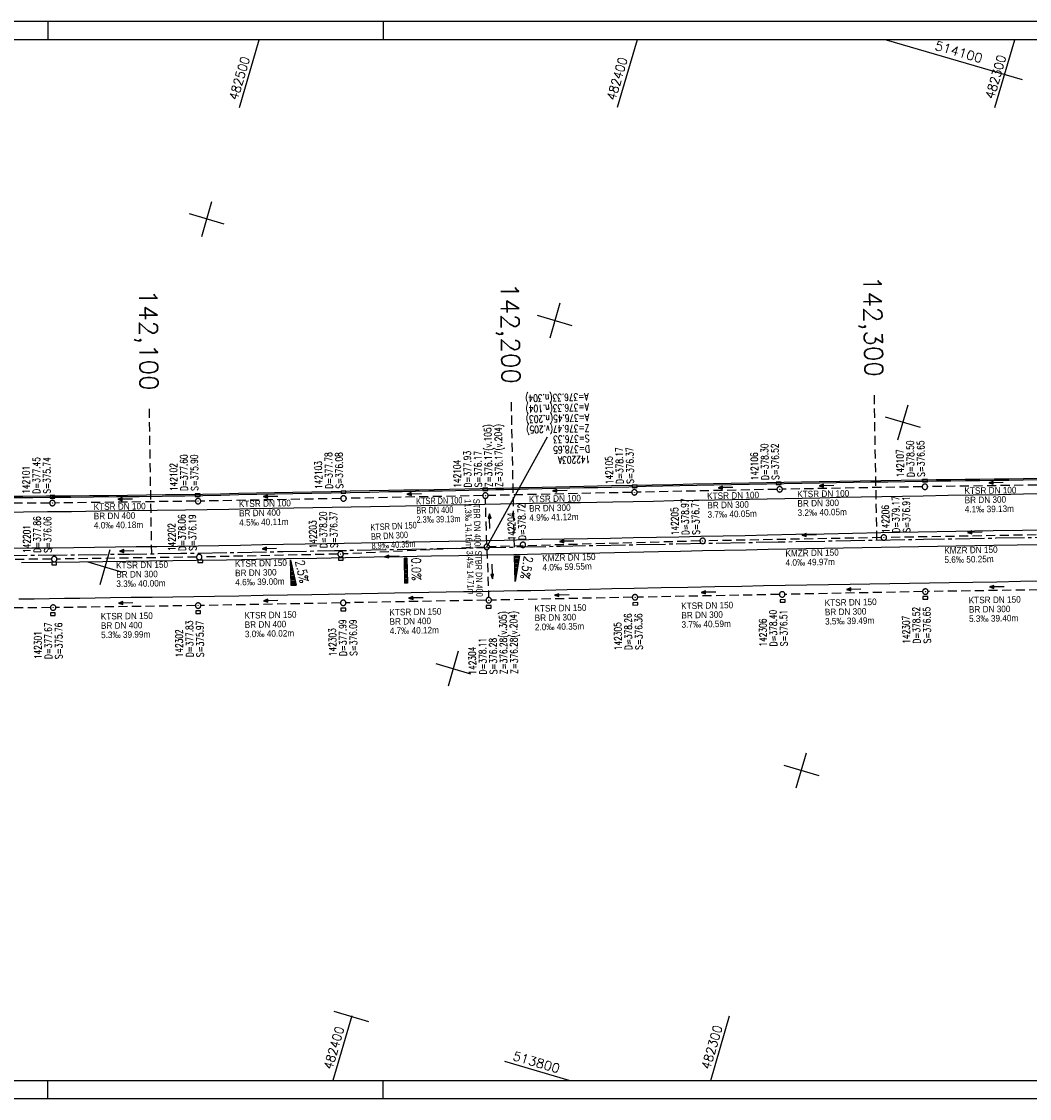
# Model space of a CAD drawing. Extents: x 4513670 to 4514805, y 5482764 to 5483061.
# Tile 2 of 5: x 4513965 to 4514243, y 5482764 to 5483061. Entities that reach past the tile are written whole.
import ezdxf
from ezdxf.enums import TextEntityAlignment as Align

# ---------------------------------------------------------------- set-up
doc = ezdxf.new("R2010")
doc.units = 0
doc.header["$LTSCALE"] = 10
doc.header["$MEASUREMENT"] = 0
for name, pattern in [('ACHSE', [5.5, 4, -0.5, 0.5, -0.5]), ('LT00', [0]), ('LT17', [0.15, 0.1, -0.05]), ('STRICHLINIE2', [0.375, 0.25, -0.125])]:
    doc.linetypes.add(name, pattern=pattern)
doc.layers.get('0').update_dxf_attribs({"linetype": 'LT00'})
for name, color, linetype in [('-BESCH', 7, 'STRICHLINIE2'), ('-BKAN012', 140, 'LT00'), ('-BKAN013', 140, 'LT00'), ('-BSCH012', 5, 'LT00'), ('-BSCH013', 5, 'LT00'), ('-Halt-Pfeil', 4, 'LT00'), ('A-TEXT-KILOMETER', 30, 'LT17'), ('AX-020', 250, 'ACHSE'), ('QUER_WEST', 11, 'LT00'), ('RAHMEN', 250, 'Continuous'), ('V_AFBR_BAB', 250, 'LT00'), ('V_KA_PRUF', 182, 'LT00'), ('V_RASTER', 250, 'LT00'), ('V_RINNE', 183, 'LT00'), ('V_SINKK', 182, 'LT00')]:
    doc.layers.add(name, color=color, linetype=linetype)
doc.styles.add('Haltungsbeschriftung', font='arial.ttf', dxfattribs={"width": 0.75})
doc.styles.add('Kilometrierung', font='romans.shx')
doc.styles.add('ROMANS', font='romans.shx')
doc.styles.add('schachtbeschriftung', font='romans.shx', dxfattribs={"width": 0.75, "height": 0.2})
doc.styles.get("Standard").update_dxf_attribs({"font": 'romans.shx', "width": 0.8})

# ---------------------------------------------------------------- blocks, each defined once
blk = doc.blocks.new('SYMB0003')
at = {"color": 0, "linetype": 'ByBlock'}
for p, q in [((-0.015712, 0), (0.010166, 0.012015)), ((0, -0.021257), (-0.015712, 0)), ((0.010166, 0.012015), (0, -0.021257))]:
    blk.add_line(p, q, dxfattribs=at)
for points in [[(-0.031395, 0.499013), (-0.093691, 0.491144), (-0.154509, 0.475528), (-0.21289, 0.452414), (-0.267913, 0.422164), (-0.318712, 0.385257), (-0.364484, 0.342274), (-0.404509, 0.293893), (-0.438154, 0.240877), (-0.464888, 0.184062), (-0.484292, 0.124345), (-0.496058, 0.062667), (-0.5, 0)], [(-0.5, 0), (-0.496058, -0.062667), (-0.484292, -0.124345), (-0.464888, -0.184062), (-0.438154, -0.240877), (-0.404509, -0.293893), (-0.364485, -0.342274), (-0.318712, -0.385257), (-0.267914, -0.422164), (-0.21289, -0.452414), (-0.154509, -0.475529), (-0.093691, -0.491144), (-0.031395, -0.499014), (0.031395, -0.499014)], [(0.5, 0), (0.496057, 0.062667), (0.484292, 0.124345), (0.464888, 0.184062), (0.438153, 0.240877), (0.404509, 0.293893), (0.364484, 0.342274), (0.318712, 0.385257), (0.267913, 0.422164), (0.21289, 0.452414), (0.154509, 0.475528), (0.093691, 0.491144), (0.031395, 0.499013), (-0.031395, 0.499013)], [(0.031395, -0.499014), (0.093691, -0.491144), (0.154509, -0.475529), (0.21289, -0.452414), (0.267914, -0.422164), (0.318712, -0.385257), (0.364485, -0.342274), (0.404509, -0.293893), (0.438154, -0.240877), (0.464889, -0.184062), (0.484292, -0.124345), (0.496058, -0.062667), (0.5, 0)]]:
    blk.add_lwpolyline(points, dxfattribs=at)
blk = doc.blocks.new('SYMB0652')
at = {"color": 0, "linetype": 'ByBlock'}
blk.add_lwpolyline([(-0.15, -0.075), (0.15, -0.075), (0.15, 0.075), (-0.15, 0.075), (-0.15, -0.075)], dxfattribs=at)
blk = doc.blocks.new('SYMB0070')
at = {"color": 0, "linetype": 'ByBlock'}
for p, q in [((-0.5, 0), (0.2, 0)), ((0.5, 0), (0.2, 0.1)), ((0.2, 0.1), (0.2, 0)), ((0.468, 0), (0.21, 0.086)), ((0.21, 0.086), (0.21, -0.086)), ((0.21, -0.086), (0.468, 0)), ((0.22, -0.072), (0.437, 0)), ((0.23, -0.058), (0.405, 0)), ((0.24, -0.045), (0.374, 0)), ((0.342, 0), (0.25, 0.031)), ((0.25, 0.031), (0.25, -0.031)), ((0.25, -0.031), (0.342, 0)), ((0.26, -0.017), (0.31, 0)), ((0.27, -0.003), (0.279, 0))]:
    blk.add_line(p, q, dxfattribs=at)
for points in [[(0.2, 0), (0.2, -0.1), (0.5, 0)], [(0.437, 0), (0.22, 0.072), (0.22, -0.072)], [(0.405, 0), (0.23, 0.058), (0.23, -0.058)], [(0.374, 0), (0.24, 0.045), (0.24, -0.045)], [(0.31, 0), (0.26, 0.017), (0.26, -0.017)], [(0.279, 0), (0.27, 0.003), (0.27, -0.003)]]:
    blk.add_lwpolyline(points, dxfattribs=at)

msp = doc.modelspace()

# ---------------------------------------------------------------- linework, layer by layer
at = {"layer": '-BESCH'}
for p, q in [((4514173.61, 5482932.41), (4514135.06, 5482931.61)), ((4514213.65, 5482933.11), (4514175.11, 5482932.44)), ((4514252.78, 5482933.7), (4514215.15, 5482933.14)), ((4514013.23, 5482929.14), (4513974.56, 5482928.64)), ((4514053.33, 5482929.88), (4514014.73, 5482929.16)), ((4514092.46, 5482930.68), (4514054.83, 5482929.91)), ((4514093.57, 5482917.29), (4514093.23, 5482929.94)), ((4514133.56, 5482931.57), (4514093.96, 5482930.71)), ((4513973.06, 5482928.63), (4513934.43, 5482928.41)), ((4514152.37, 5482918.17), (4514094.34, 5482916.56)), ((4514202.33, 5482919.09), (4514153.87, 5482918.2)), ((4514252.56, 5482919.97), (4514203.82, 5482919.12)), ((4514052.54, 5482914.54), (4514015.05, 5482913.75)), ((4514092.84, 5482916.5), (4514054.04, 5482914.59)), ((4514093.62, 5482915.79), (4514094.1, 5482902.58)), ((4513973.56, 5482913.16), (4513934.46, 5482912.84)), ((4514013.55, 5482913.72), (4513975.06, 5482913.18)), ((4514133.72, 5482902.63), (4514094.88, 5482901.85)), ((4514174.3, 5482903.41), (4514135.22, 5482902.66)), ((4514213.78, 5482904.2), (4514175.8, 5482903.44)), ((4514253.18, 5482904.79), (4514215.28, 5482904.23)), ((4513973.27, 5482899.79), (4513934.7, 5482899.51)), ((4514013.25, 5482900.33), (4513974.77, 5482899.8)), ((4514053.26, 5482901.09), (4514014.75, 5482900.35)), ((4514093.38, 5482901.82), (4514054.76, 5482901.12))]:
    msp.add_line(p, q, dxfattribs=at)
at = {"layer": '-BSCH013'}
msp.add_line((4514093.59, 5482916.54), (4514110.3, 5482946.86), dxfattribs=at)
at = {"layer": 'A-TEXT-KILOMETER', "ltscale": 2.5}
for p, q in [((4514101.19, 5482916.49), (4514100.39, 5482956.49)), ((4514201.17, 5482918.42), (4514200.46, 5482958.42)), ((4514001.21, 5482914.65), (4514000.55, 5482954.64))]:
    msp.add_line(p, q, dxfattribs=at)
at = {"layer": 'AX-020', "ltscale": 0.2, "flags": 128}
msp.add_lwpolyline([(4513695.06, 5482921.32), (4513700.05, 5482920.94), (4513714.14, 5482919.96), (4513728.23, 5482919.05), (4513742.33, 5482918.22), (4513756.43, 5482917.47), (4513769.16, 5482916.87), (4513783.27, 5482916.27), (4513797.38, 5482915.75), (4513811.5, 5482915.3), (4513825.62, 5482914.93), (4513839.74, 5482914.62), (4513853.86, 5482914.37), (4513867.98, 5482914.18), (4513882.11, 5482914.04), (4513896.23, 5482913.96), (4513910.35, 5482913.93), (4513924.48, 5482913.94), (4513938.6, 5482913.99), (4513952.72, 5482914.09), (4513966.85, 5482914.21), (4513980.97, 5482914.37), (4513995.09, 5482914.56), (4514009.21, 5482914.77), (4514023.34, 5482915), (4514037.46, 5482915.25), (4514051.58, 5482915.51), (4514065.7, 5482915.78), (4514079.82, 5482916.06), (4514093.94, 5482916.35), (4514113.95, 5482916.75), (4514133.96, 5482917.15), (4514153.97, 5482917.54), (4514173.98, 5482917.92), (4514193.99, 5482918.29), (4514214, 5482918.65), (4514234.01, 5482918.99), (4514254.02, 5482919.3), (4514274.03, 5482919.59), (4514294.04, 5482919.85), (4514314.05, 5482920.08), (4514334.06, 5482920.28), (4514354.08, 5482920.43), (4514374.09, 5482920.55), (4514394.1, 5482920.62), (4514414.11, 5482920.65), (4514434.13, 5482920.63), (4514454.14, 5482920.55), (4514474.15, 5482920.42), (4514494.16, 5482920.22), (4514514.18, 5482919.97), (4514534.19, 5482919.65), (4514554.2, 5482919.26), (4514574.2, 5482918.8), (4514594.21, 5482918.26), (4514605.45, 5482917.92), (4514620.06, 5482917.44)], dxfattribs=at)
at = {"layer": 'QUER_WEST'}
for p, q in [((4514039.48, 5482912.9), (4514039.47, 5482912.9)), ((4514039.48, 5482912.6), (4514039.55, 5482912.6)), ((4514039.61, 5482912.3), (4514039.48, 5482912.3)), ((4514039.49, 5482912), (4514039.68, 5482912)), ((4514039.74, 5482911.7), (4514039.49, 5482911.7)), ((4514039.5, 5482911.4), (4514039.81, 5482911.4)), ((4514071.59, 5482913.47), (4514070.89, 5482913.46)), ((4514070.9, 5482913.16), (4514071.6, 5482913.17)), ((4514071.6, 5482912.87), (4514070.9, 5482912.86)), ((4514070.91, 5482912.56), (4514071.61, 5482912.57)), ((4514071.62, 5482912.27), (4514070.92, 5482912.26)), ((4514070.92, 5482911.96), (4514071.62, 5482911.97)), ((4514071.63, 5482911.67), (4514070.93, 5482911.66)), ((4514070.93, 5482911.36), (4514071.63, 5482911.37)), ((4514102.63, 5482914.01), (4514101.24, 5482913.98)), ((4514101.24, 5482913.68), (4514102.57, 5482913.71)), ((4514102.52, 5482913.41), (4514101.25, 5482913.38)), ((4514101.26, 5482913.08), (4514102.47, 5482913.11)), ((4514102.41, 5482912.81), (4514101.26, 5482912.78)), ((4514101.27, 5482912.48), (4514102.36, 5482912.51)), ((4514102.3, 5482912.2), (4514101.27, 5482912.18)), ((4514101.28, 5482911.88), (4514102.25, 5482911.9)), ((4514102.2, 5482911.6), (4514101.29, 5482911.58)), ((4514101.29, 5482911.28), (4514102.14, 5482911.3)), ((4514039.88, 5482911.1), (4514039.51, 5482911.1)), ((4514039.51, 5482910.8), (4514039.94, 5482910.8)), ((4514040.01, 5482910.51), (4514039.52, 5482910.5)), ((4514039.52, 5482910.2), (4514040.07, 5482910.21)), ((4514040.14, 5482909.91), (4514039.53, 5482909.9)), ((4514039.53, 5482909.6), (4514040.2, 5482909.61)), ((4514040.27, 5482909.31), (4514039.54, 5482909.3)), ((4514039.55, 5482909), (4514040.34, 5482909.01)), ((4514040.4, 5482908.71), (4514039.55, 5482908.7)), ((4514039.56, 5482908.4), (4514040.47, 5482908.41)), ((4514071.64, 5482911.07), (4514070.94, 5482911.06)), ((4514070.94, 5482910.76), (4514071.64, 5482910.77)), ((4514071.65, 5482910.47), (4514070.95, 5482910.46)), ((4514070.96, 5482910.16), (4514071.66, 5482910.17)), ((4514071.66, 5482909.87), (4514070.96, 5482909.86)), ((4514070.97, 5482909.56), (4514071.67, 5482909.57)), ((4514071.67, 5482909.27), (4514070.97, 5482909.26)), ((4514070.98, 5482908.96), (4514071.68, 5482908.97)), ((4514071.69, 5482908.68), (4514070.99, 5482908.66)), ((4514070.99, 5482908.36), (4514071.69, 5482908.38)), ((4514102.09, 5482911), (4514101.3, 5482910.98)), ((4514101.31, 5482910.68), (4514102.03, 5482910.7)), ((4514101.98, 5482910.4), (4514101.31, 5482910.38)), ((4514101.32, 5482910.08), (4514101.93, 5482910.1)), ((4514101.87, 5482909.79), (4514101.32, 5482909.78)), ((4514101.33, 5482909.48), (4514101.82, 5482909.49)), ((4514101.77, 5482909.19), (4514101.34, 5482909.18)), ((4514101.34, 5482908.88), (4514101.71, 5482908.89)), ((4514101.66, 5482908.59), (4514101.35, 5482908.58)), ((4514101.35, 5482908.28), (4514101.6, 5482908.29)), ((4514040.53, 5482908.12), (4514039.56, 5482908.1)), ((4514039.57, 5482907.8), (4514040.6, 5482907.82)), ((4514040.67, 5482907.52), (4514039.58, 5482907.5)), ((4514039.58, 5482907.2), (4514040.73, 5482907.22)), ((4514040.8, 5482906.92), (4514039.59, 5482906.9)), ((4514039.59, 5482906.6), (4514040.86, 5482906.62)), ((4514040.93, 5482906.32), (4514039.6, 5482906.3)), ((4514039.6, 5482906), (4514040.99, 5482906.02)), ((4514071.7, 5482908.08), (4514071, 5482908.06)), ((4514071, 5482907.76), (4514071.7, 5482907.78)), ((4514071.71, 5482907.48), (4514071.01, 5482907.46)), ((4514071.01, 5482907.16), (4514071.71, 5482907.18)), ((4514071.72, 5482906.88), (4514071.02, 5482906.86)), ((4514071.03, 5482906.56), (4514071.73, 5482906.58)), ((4514101.55, 5482907.99), (4514101.36, 5482907.98)), ((4514101.37, 5482907.68), (4514101.5, 5482907.69)), ((4514101.44, 5482907.39), (4514101.37, 5482907.38)), ((4514101.38, 5482907.08), (4514101.39, 5482907.08))]:
    msp.add_line(p, q, dxfattribs=at)
for points in [[(4514041.01, 5482905.97), (4514039.61, 5482905.95), (4514039.47, 5482912.95), (4514041.01, 5482905.97)], [(4514071.73, 5482906.53), (4514071.03, 5482906.51), (4514070.89, 5482913.51), (4514071.59, 5482913.52), (4514071.73, 5482906.53)], [(4514102.64, 5482914.06), (4514101.38, 5482907.03), (4514101.24, 5482914.03), (4514102.64, 5482914.06)]]:
    msp.add_lwpolyline(points, dxfattribs=at)
at = {"layer": 'RAHMEN'}
for p, q in [((4513972.56, 5483061.42), (4513972.56, 5483056.42)), ((4514065.06, 5483061.42), (4514065.06, 5483056.42)), ((4513972.56, 5482764.42), (4513972.56, 5482769.42)), ((4514065.06, 5482764.42), (4514065.06, 5482769.42))]:
    msp.add_line(p, q, dxfattribs=at)
for points in [[(4513670.06, 5482764.42), (4514805.06, 5482764.42), (4514805.06, 5483061.42), (4513670.06, 5483061.42), (4513670.06, 5482764.42)], [(4513695.06, 5482769.42), (4514620.06, 5482769.42), (4514620.06, 5483056.42), (4513695.06, 5483056.42), (4513695.06, 5482769.42)]]:
    msp.add_lwpolyline(points, dxfattribs=at)
at = {"layer": 'V_AFBR_BAB'}
for points in [[(4514248.63, 5482931.16), (4514241.56, 5482931.05), (4514234.66, 5482930.93), (4514227.75, 5482930.82), (4514220.84, 5482930.69), (4514213.94, 5482930.57), (4514208.23, 5482930.46), (4514202.53, 5482930.35), (4514196.83, 5482930.23), (4514191.12, 5482930.12), (4514185.42, 5482930), (4514170.89, 5482929.71), (4514156.37, 5482929.42), (4514150.76, 5482929.31), (4514145.15, 5482929.2), (4514139.54, 5482929.09), (4514133.93, 5482928.99), (4514128.33, 5482928.89), (4514123.91, 5482928.81), (4514119.48, 5482928.73), (4514115.06, 5482928.66), (4514110.64, 5482928.59), (4514106.22, 5482928.51), (4514101.8, 5482928.43), (4514097.38, 5482928.35), (4514093.01, 5482928.26), (4514088.64, 5482928.17), (4514084.27, 5482928.07), (4514079.9, 5482927.98), (4514075.54, 5482927.88), (4514071.17, 5482927.79), (4514066.8, 5482927.7), (4514061.51, 5482927.59), (4514056.22, 5482927.49), (4514050.93, 5482927.4), (4514045.64, 5482927.3), (4514040.35, 5482927.21), (4514034.39, 5482927.1), (4514028.43, 5482926.99), (4514022.47, 5482926.89), (4514016.51, 5482926.78), (4514010.55, 5482926.69), (4514002.69, 5482926.56), (4513994.84, 5482926.45), (4513986.98, 5482926.35), (4513979.12, 5482926.25), (4513972.49, 5482926.17), (4513965.86, 5482926.1), (4513959.23, 5482926.03)], [(4514249.38, 5482921.22), (4514241.3, 5482921.09), (4514233.23, 5482920.96), (4514222.9, 5482920.78), (4514212.57, 5482920.6), (4514202.25, 5482920.4), (4514194.43, 5482920.25), (4514186.61, 5482920.09), (4514178.8, 5482919.93), (4514170.98, 5482919.77), (4514164.87, 5482919.63), (4514158.76, 5482919.5), (4514152.65, 5482919.37), (4514146.54, 5482919.24), (4514140.43, 5482919.12), (4514134.06, 5482919), (4514127.7, 5482918.88), (4514121.33, 5482918.76), (4514114.97, 5482918.64), (4514108.6, 5482918.53), (4514098.41, 5482918.34), (4514088.22, 5482918.15), (4514078.03, 5482917.96), (4514049.46, 5482917.42), (4514043.52, 5482917.3), (4514037.57, 5482917.18), (4514031.62, 5482917.07), (4514025.67, 5482916.96), (4514019.72, 5482916.86), (4514014.02, 5482916.76), (4514008.32, 5482916.67), (4514002.61, 5482916.59), (4513996.91, 5482916.51), (4513991.21, 5482916.43), (4513985.44, 5482916.35), (4513979.68, 5482916.28), (4513973.91, 5482916.21), (4513968.14, 5482916.15), (4513962.38, 5482916.09)], [(4514246.23, 5482917.1), (4514239.81, 5482917), (4514233.39, 5482916.9), (4514228.21, 5482916.81), (4514223.03, 5482916.71), (4514217.85, 5482916.62), (4514212.67, 5482916.52), (4514207.48, 5482916.43), (4514202.3, 5482916.33), (4514197.12, 5482916.24), (4514191.93, 5482916.15), (4514186.75, 5482916.06), (4514181.56, 5482915.97), (4514176.38, 5482915.88), (4514171.19, 5482915.78), (4514165.15, 5482915.67), (4514159.1, 5482915.55), (4514153.05, 5482915.42), (4514147, 5482915.3), (4514140.96, 5482915.18), (4514132.87, 5482915.01), (4514124.78, 5482914.85), (4514116.69, 5482914.69), (4514108.6, 5482914.53), (4514101.04, 5482914.39), (4514093.48, 5482914.25), (4514085.92, 5482914.1), (4514078.35, 5482913.96), (4514070.44, 5482913.81), (4514062.52, 5482913.66), (4514054.61, 5482913.52), (4514046.69, 5482913.37), (4514038.39, 5482913.22), (4514030.1, 5482913.07), (4514021.8, 5482912.92), (4514013.5, 5482912.78), (4514007.05, 5482912.68), (4514000.6, 5482912.58), (4513994.15, 5482912.48), (4513987.7, 5482912.39), (4513981.26, 5482912.31), (4513973.26, 5482912.21), (4513965.26, 5482912.13)], [(4513964.56, 5482902.18), (4513968.77, 5482902.23), (4513972.97, 5482902.29), (4513977.18, 5482902.35), (4513981.39, 5482902.41), (4513985.59, 5482902.48), (4513989.8, 5482902.54), (4513995.55, 5482902.63), (4514001.3, 5482902.71), (4514007.05, 5482902.8), (4514012.79, 5482902.88), (4514018.54, 5482902.96), (4514025.25, 5482903.07), (4514031.96, 5482903.18), (4514038.67, 5482903.29), (4514045.38, 5482903.41), (4514049.94, 5482903.5), (4514054.5, 5482903.59), (4514059.07, 5482903.68), (4514063.63, 5482903.77), (4514068.19, 5482903.86), (4514072.75, 5482903.95), (4514077.57, 5482904.04), (4514082.39, 5482904.12), (4514087.21, 5482904.21), (4514090.89, 5482904.27), (4514094.57, 5482904.34), (4514098.25, 5482904.41), (4514101.93, 5482904.48), (4514105.77, 5482904.55), (4514109.62, 5482904.64), (4514115.77, 5482904.76), (4514121.93, 5482904.89), (4514128.09, 5482905.02), (4514134.25, 5482905.15), (4514141.66, 5482905.3), (4514149.07, 5482905.44), (4514156.48, 5482905.59), (4514163.89, 5482905.73), (4514169.86, 5482905.85), (4514175.84, 5482905.97), (4514181.82, 5482906.08), (4514187.8, 5482906.19), (4514193.78, 5482906.3), (4514199.24, 5482906.39), (4514204.7, 5482906.47), (4514210.17, 5482906.56), (4514215.63, 5482906.64), (4514221.1, 5482906.72), (4514227.65, 5482906.83), (4514234.2, 5482906.93), (4514240.75, 5482907.04), (4514247.3, 5482907.15)]]:
    msp.add_lwpolyline(points, dxfattribs=at)
at = {"layer": 'V_RASTER'}
for p, q in [((4514025.36, 5483037.68), (4514030.84, 5483056.42)), ((4514135.02, 5483056.42), (4514129.54, 5483037.68)), ((4514203.76, 5483056.42), (4514241.21, 5483045.48)), ((4514233.72, 5483037.68), (4514239.2, 5483056.42)), ((4514014.99, 5483002.18), (4514017.79, 5483011.78)), ((4514021.19, 5483005.58), (4514011.59, 5483008.38)), ((4514113.78, 5482983.74), (4514110.98, 5482974.14)), ((4514117.18, 5482977.54), (4514107.58, 5482980.34)), ((4514206.97, 5482946.1), (4514209.77, 5482955.69)), ((4514213.17, 5482949.49), (4514203.57, 5482952.3)), ((4513986.95, 5482906.19), (4513989.75, 5482915.79)), ((4513983.55, 5482912.39), (4513993.15, 5482909.59)), ((4514085.74, 5482887.75), (4514082.94, 5482878.15)), ((4514079.54, 5482884.35), (4514089.14, 5482881.55)), ((4514178.92, 5482850.11), (4514181.73, 5482859.71)), ((4514175.53, 5482856.31), (4514185.13, 5482853.51)), ((4514056.36, 5482787.18), (4514051.17, 5482769.42)), ((4514061.1, 5482785.56), (4514051.5, 5482788.36)), ((4514155.35, 5482769.42), (4514160.54, 5482787.18)), ((4514116.34, 5482769.42), (4514098.58, 5482774.61))]:
    msp.add_line(p, q, dxfattribs=at)
at = {"layer": 'V_RINNE'}
for points in [[(4514245.62, 5482935.36), (4514241.58, 5482935.29), (4514237.57, 5482935.24), (4514233.56, 5482935.18), (4514229.55, 5482935.14), (4514225.54, 5482935.09), (4514221.53, 5482935.05), (4514217.52, 5482935), (4514213.51, 5482934.95), (4514207.86, 5482934.87), (4514202.21, 5482934.78), (4514196.56, 5482934.69), (4514190.9, 5482934.59), (4514185.25, 5482934.49), (4514175.54, 5482934.3), (4514165.83, 5482934.11), (4514156.12, 5482933.92), (4514150.49, 5482933.8), (4514144.85, 5482933.68), (4514139.22, 5482933.56), (4514133.59, 5482933.44), (4514127.96, 5482933.33), (4514124.13, 5482933.25), (4514120.31, 5482933.17), (4514116.48, 5482933.1), (4514112.65, 5482933.02), (4514108.83, 5482932.93), (4514105, 5482932.84), (4514102.74, 5482932.79), (4514100.48, 5482932.73), (4514098.22, 5482932.67), (4514095.96, 5482932.62), (4514091.75, 5482932.52), (4514087.54, 5482932.43), (4514083.33, 5482932.36), (4514079.13, 5482932.28), (4514074.92, 5482932.21), (4514070.71, 5482932.14), (4514066.5, 5482932.07), (4514061.22, 5482931.97), (4514055.93, 5482931.87), (4514050.65, 5482931.76), (4514045.36, 5482931.65), (4514040.08, 5482931.54), (4514035.1, 5482931.43), (4514030.13, 5482931.32), (4514025.16, 5482931.22), (4514020.18, 5482931.12), (4514015.21, 5482931.02), (4514010.24, 5482930.93), (4514004.99, 5482930.85), (4513999.75, 5482930.77), (4513994.5, 5482930.71), (4513989.25, 5482930.65), (4513984.01, 5482930.59), (4513978.76, 5482930.54), (4513972.22, 5482930.49), (4513965.68, 5482930.44), (4513959.14, 5482930.39)], [(4514245.56, 5482935.01), (4514241.51, 5482934.95), (4514237.52, 5482934.89), (4514233.54, 5482934.84), (4514229.55, 5482934.79), (4514225.56, 5482934.74), (4514221.58, 5482934.69), (4514217.59, 5482934.64), (4514213.6, 5482934.58), (4514208.89, 5482934.51), (4514204.18, 5482934.43), (4514199.46, 5482934.35), (4514194.75, 5482934.27), (4514190.04, 5482934.18), (4514185.33, 5482934.1), (4514180.47, 5482934.01), (4514175.62, 5482933.93), (4514170.77, 5482933.84), (4514165.92, 5482933.75), (4514161.07, 5482933.65), (4514156.22, 5482933.56), (4514151.52, 5482933.46), (4514146.82, 5482933.35), (4514142.12, 5482933.25), (4514137.42, 5482933.15), (4514132.72, 5482933.04), (4514128.01, 5482932.95), (4514124.18, 5482932.87), (4514120.34, 5482932.8), (4514116.51, 5482932.72), (4514112.67, 5482932.64), (4514108.84, 5482932.56), (4514105, 5482932.47), (4514102.76, 5482932.41), (4514100.53, 5482932.35), (4514098.29, 5482932.29), (4514096.05, 5482932.23), (4514092.36, 5482932.15), (4514088.67, 5482932.07), (4514084.98, 5482931.99), (4514081.29, 5482931.93), (4514077.6, 5482931.86), (4514073.91, 5482931.8), (4514070.22, 5482931.74), (4514066.53, 5482931.68), (4514061.25, 5482931.58), (4514055.96, 5482931.48), (4514050.68, 5482931.38), (4514045.39, 5482931.27), (4514040.11, 5482931.16), (4514035.15, 5482931.06), (4514030.19, 5482930.95), (4514025.23, 5482930.85), (4514020.28, 5482930.75), (4514015.32, 5482930.66), (4514010.36, 5482930.57), (4514004.06, 5482930.47), (4513997.76, 5482930.38), (4513991.46, 5482930.3), (4513985.16, 5482930.23), (4513978.86, 5482930.16), (4513973.62, 5482930.12), (4513968.39, 5482930.07), (4513963.16, 5482930.03)]]:
    msp.add_lwpolyline(points, dxfattribs=at)

# ---------------------------------------------------------------- block references
at = {"layer": '-Halt-Pfeil'}
for p, xscale, yscale, zscale, rotation in [((4514113.74, 5482932.01), 4.000000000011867, 4.000000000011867, 4.000000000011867, 181.2520400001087), ((4514159.41, 5482932.89), 4.000000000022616, 4.000000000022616, 4.000000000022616, 181.192609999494), ((4514187.25, 5482933.42), 3.999999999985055, 3.999999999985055, 3.999999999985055, 181.0037400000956), ((4514234.02, 5482934.22), 4.000000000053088, 4.000000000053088, 4.000000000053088, 180.8533199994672), ((4513993.88, 5482929.69), 3.99999999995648, 3.99999999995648, 3.99999999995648, 180.7413800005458), ((4514033.97, 5482930.43), 4.000000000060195, 4.000000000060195, 4.000000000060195, 181.070179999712), ((4514073.59, 5482931.12), 3.999999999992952, 3.999999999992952, 3.999999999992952, 181.1610699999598), ((4514094.4, 5482923.64), 4.000000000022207, 4.000000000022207, 4.000000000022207, 91.55637000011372), ((4514182.47, 5482919.83), 3.999999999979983, 3.999999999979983, 3.999999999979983, 181.0561800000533), ((4514228.18, 5482920.54), 4.000000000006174, 4.000000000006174, 4.000000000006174, 180.993179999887), ((4514115.63, 5482918.1), 3.999999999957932, 3.999999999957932, 3.999999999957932, 181.5878299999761), ((4513994.29, 5482915.39), 4.000000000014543, 4.000000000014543, 4.000000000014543, 180.8078800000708), ((4514033.62, 5482916.04), 4.000000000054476, 4.000000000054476, 4.000000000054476, 181.2065999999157), ((4514067.4, 5482913.92), 3.999999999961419, 3.999999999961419, 3.999999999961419, 182.9999999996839), ((4514095.06, 5482909.76), 4.000000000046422, 4.000000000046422, 4.000000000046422, 272.0000000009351), ((4514234.22, 5482905.51), 4.000000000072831, 4.000000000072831, 4.000000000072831, 180.8498199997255), ((4514074.05, 5482902.47), 4.000000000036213, 4.000000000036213, 4.000000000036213, 181.0422099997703), ((4514114.28, 5482903.24), 3.99999999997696, 3.99999999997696, 3.99999999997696, 181.1470899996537), ((4514154.74, 5482904.03), 3.999999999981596, 3.999999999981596, 3.999999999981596, 181.1086300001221), ((4514194.77, 5482904.82), 3.999999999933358, 3.999999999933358, 3.999999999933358, 181.1436000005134), ((4513994, 5482901.07), 3.999999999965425, 3.999999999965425, 3.999999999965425, 180.7798900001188), ((4514033.99, 5482901.72), 3.999999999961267, 3.999999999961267, 3.999999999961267, 181.0981400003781)]:
    msp.add_blockref('SYMB0070', p, dxfattribs=dict(at, xscale=xscale, yscale=yscale, zscale=zscale, rotation=rotation))
at = {"layer": 'V_KA_PRUF', "xscale": 1.499999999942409, "yscale": 1.499999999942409, "zscale": 1.499999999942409}
for p in [(4514134.31, 5482931.59), (4514174.36, 5482932.42), (4514214.4, 5482933.12), (4513973.81, 5482928.63), (4514013.98, 5482929.15), (4514054.08, 5482929.9), (4514093.21, 5482930.69), (4514093.59, 5482916.54), (4514103.56, 5482917.11), (4514153.12, 5482918.19), (4514203.07, 5482919.11), (4514014.3, 5482913.73), (4514053.29, 5482914.55), (4513974.31, 5482913.17), (4514094.13, 5482901.83), (4514134.47, 5482902.64), (4514175.05, 5482903.43), (4514214.53, 5482904.21), (4513974.02, 5482899.79), (4514014, 5482900.34), (4514054.01, 5482901.1)]:
    msp.add_blockref('SYMB0003', p, dxfattribs=at)
at = {"layer": 'V_SINKK', "xscale": 4.49999999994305, "yscale": 4.49999999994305, "zscale": 4.49999999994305}
for p in [(4514214.45, 5482934.82), (4514093.21, 5482932.41), (4514134.4, 5482933.24), (4514174.09, 5482934.06), (4513973.84, 5482930.33), (4514013.9, 5482930.79), (4513974.29, 5482911.97), (4514053.35, 5482913.24), (4514214.51, 5482902.48), (4514054.05, 5482899.27), (4514094.11, 5482900.02), (4513973.92, 5482897.97), (4514014.02, 5482898.54)]:
    msp.add_blockref('SYMB0652', p, dxfattribs=at)
at = {"layer": 'V_SINKK'}
for p, xscale, yscale, zscale, rotation in [((4514054.08, 5482931.63), 4.499999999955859, 4.499999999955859, 4.499999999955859, 1.665751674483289), ((4514014.62, 5482912.55), 4.500000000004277, 4.500000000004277, 4.500000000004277, 1.810357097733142), ((4514134.56, 5482900.84), 4.499999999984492, 4.499999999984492, 4.499999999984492, 2.000000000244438), ((4514175.17, 5482901.64), 4.499999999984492, 4.499999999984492, 4.499999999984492, 2.000000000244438)]:
    msp.add_blockref('SYMB0652', p, dxfattribs=dict(at, xscale=xscale, yscale=yscale, zscale=zscale, rotation=rotation))

# ---------------------------------------------------------------- texts
at = {"layer": '-BKAN012', "style": 'Haltungsbeschriftung'}
for s, rotation, width, p in [('KTSR DN 100', 1.0037, 0.9, (4514179.22, 5482930.18)), ('KTSR DN 100', 0.8533, 0.9, (4514225.33, 5482931.12)), ('KTSR DN 100', 1.0702, 0.9, (4514025.25, 5482927.48)), ('KTSR DN 100', 1.1611, 0.7, (4514074.14, 5482928.27)), ('KTSR DN 100', 1.2521, 0.9, (4514105.23, 5482928.8)), ('KTSR DN 100', 1.1926, 0.9, (4514154.37, 5482929.68)), ('BR DN 300', 1.1926, 0.9, (4514154.43, 5482927.12)), ('BR DN 300', 1.0037, 0.9, (4514179.27, 5482927.62)), ('BR DN 300', 0.8533, 0.9, (4514225.37, 5482928.56)), ('KTSR DN 100', 0.7414, 0.9, (4513985.2, 5482926.7)), ('BR DN 400', 0.7414, 0.9, (4513985.23, 5482924.14)), ('BR DN 400', 1.0702, 0.9, (4514025.3, 5482924.92)), ('BR DN 400', 1.1611, 0.7, (4514074.19, 5482925.71)), ('BR DN 300', 1.2521, 0.9, (4514105.29, 5482926.24)), ('3.7‰ 40.05m', 1.1926, 0.9, (4514154.48, 5482924.56)), ('3.2‰ 40.05m', 1.0037, 0.9, (4514179.31, 5482925.06)), ('4.1‰ 39.13m', 0.8533, 0.9, (4514225.4, 5482926)), ('4.0‰ 40.18m', 0.7414, 0.9, (4513985.27, 5482921.58)), ('4.5‰ 40.11m', 1.0702, 0.9, (4514025.35, 5482922.36)), ('2.3‰ 39.13m', 1.1611, 0.7, (4514074.25, 5482923.15)), ('4.9‰ 41.12m', 1.2521, 0.9, (4514105.34, 5482923.68))]:
    msp.add_text(s, height=1.8, rotation=rotation, dxfattribs=dict(at, width=width)).set_placement(p)
at = {"layer": '-BKAN013', "style": 'Haltungsbeschriftung'}
for s, rotation, width, p in [('11.3‰ 14.16m', 271.5564, 0.75, (4514087.47, 5482929.7)), ('STBR DN 400', 271.5564, 0.75, (4514089.85, 5482929.76)), ('KTSR DN 150', 3, 0.7, (4514061.56, 5482921.02)), ('BR DN 300', 3, 0.7, (4514061.72, 5482918.47)), ('8.9‰ 40.35m', 3, 0.7, (4514061.88, 5482915.91)), ('3.4‰ 14.71m', 271.5564, 0.8, (4514088, 5482915.44)), ('STBR DN 400', 271.5564, 0.8, (4514090.37, 5482915.5)), ('KMZR DN 150', 1.5878, 0.9, (4514108.9, 5482912.52)), ('KMZR DN 150', 1.0562, 0.9, (4514175.96, 5482913.86)), ('KMZR DN 150', 0.9932, 0.9, (4514219.76, 5482914.66)), ('KTSR DN 150', 0.8079, 0.9, (4513991.39, 5482910.58)), ('KTSR DN 150', 1.2066, 0.9, (4514024.16, 5482910.99)), ('4.0‰ 59.55m', 1.5878, 0.9, (4514108.98, 5482909.96)), ('4.0‰ 49.97m', 1.0562, 0.9, (4514176, 5482911.3)), ('5.6‰ 50.25m', 0.9932, 0.9, (4514219.8, 5482912.1)), ('BR DN 300', 0.8079, 0.9, (4513991.43, 5482908.02)), ('BR DN 300', 1.2066, 0.9, (4514024.21, 5482908.43)), ('3.3‰ 40.00m', 0.8079, 0.9, (4513991.46, 5482905.46)), ('4.6‰ 39.00m', 1.2066, 0.9, (4514024.26, 5482905.87)), ('KTSR DN 150', 0.8498, 0.9, (4514226.5, 5482900.95)), ('KTSR DN 150', 1.0422, 0.9, (4514066.75, 5482897.6)), ('KTSR DN 150', 1.1471, 0.9, (4514106.76, 5482898.63)), ('KTSR DN 150', 1.1086, 0.9, (4514147.22, 5482899.34)), ('KTSR DN 150', 1.1436, 0.9, (4514186.78, 5482900.22)), ('BR DN 300', 1.1436, 0.9, (4514186.83, 5482897.66)), ('BR DN 300', 0.8498, 0.9, (4514226.54, 5482898.39)), ('KTSR DN 150', 0.7799, 0.9, (4513987.17, 5482896.48)), ('KTSR DN 150', 1.0981, 0.9, (4514026.81, 5482896.72)), ('BR DN 400', 1.0422, 0.9, (4514066.79, 5482895.04)), ('BR DN 300', 1.1471, 0.9, (4514106.81, 5482896.07)), ('BR DN 300', 1.1086, 0.9, (4514147.27, 5482896.78)), ('3.5‰ 39.49m', 1.1436, 0.9, (4514186.88, 5482895.1)), ('5.3‰ 39.40m', 0.8498, 0.9, (4514226.58, 5482895.83)), ('BR DN 400', 0.7799, 0.9, (4513987.2, 5482893.92)), ('3.0‰ 40.02m', 1.0981, 0.9, (4514026.91, 5482891.6)), ('BR DN 400', 1.0981, 0.9, (4514026.86, 5482894.16)), ('4.7‰ 40.12m', 1.0422, 0.9, (4514066.84, 5482892.48)), ('2.0‰ 40.35m', 1.1471, 0.9, (4514106.87, 5482893.51)), ('3.7‰ 40.59m', 1.1086, 0.9, (4514147.32, 5482894.22)), ('5.3‰ 39.99m', 0.7799, 0.9, (4513987.24, 5482891.36))]:
    msp.add_text(s, height=1.8, rotation=rotation, dxfattribs=dict(at, width=width)).set_placement(p)
at = {"layer": '-BSCH012', "style": 'schachtbeschriftung', "width": 0.75}
for s, rotation, p in [('Z=376.17(v.105)', 91.1611, (4514095.16, 5482933.05)), ('Z=376.17(v.204)', 91.1611, (4514098.04, 5482933.1)), ('D=378.50', 91.0037, (4514211.52, 5482935.81)), ('S=376.65', 91.0037, (4514214.39, 5482935.86)), ('D=377.78', 91.0702, (4514051.12, 5482932.56)), ('S=376.08', 91.0702, (4514054, 5482932.62)), ('D=377.93', 91.1611, (4514089.4, 5482932.93)), ('S=376.17', 91.1611, (4514092.28, 5482932.99)), ('D=378.17', 91.2521, (4514131.31, 5482933.92)), ('S=376.37', 91.2521, (4514134.19, 5482933.99)), ('142106', 91.1926, (4514168.48, 5482934.92)), ('D=378.30', 91.1926, (4514171.36, 5482934.98)), ('S=376.52', 91.1926, (4514174.24, 5482935.04)), ('142107', 91.0037, (4514208.64, 5482935.75)), ('D=377.45', 90.3217, (4513970.45, 5482931.2)), ('S=375.74', 90.3217, (4513973.33, 5482931.22)), ('142102', 90.7414, (4514008.29, 5482931.94)), ('D=377.60', 90.7414, (4514011.17, 5482931.97)), ('S=375.90', 90.7414, (4514014.05, 5482932.01)), ('142103', 91.0702, (4514048.24, 5482932.51)), ('142104', 91.1611, (4514086.52, 5482932.87)), ('142105', 91.2521, (4514128.43, 5482933.86)), ('142101', 90.3217, (4513967.57, 5482931.19))]:
    msp.add_text(s, height=2, rotation=rotation, dxfattribs=at).set_placement(p)
at = {"layer": '-BSCH013', "style": 'schachtbeschriftung', "width": 0.75}
for s, rotation, p in [('A=376.33(n.304)', 181.5564, (4514121.6, 5482958.95)), ('A=376.33(n.104)', 181.5564, (4514121.68, 5482956.07)), ('A=376.45(n.203)', 181.5564, (4514121.76, 5482953.19)), ('Z=376.47(v.205)', 181.5564, (4514121.83, 5482950.31)), ('S=376.33', 181.5564, (4514121.91, 5482947.44)), ('D=378.65', 181.5564, (4514121.99, 5482944.56)), ('142203A', 181.5564, (4514122.07, 5482941.68)), ('D=379.17', 91.0562, (4514207.5, 5482920.44)), ('D=378.72', 91.5878, (4514104.41, 5482918.43)), ('142205', 91.5878, (4514146.56, 5482919.76)), ('D=378.97', 91.5878, (4514149.44, 5482919.84)), ('S=376.71', 91.5878, (4514152.32, 5482919.92)), ('142206', 91.0562, (4514204.62, 5482920.39)), ('S=376.91', 91.0562, (4514210.38, 5482920.49)), ('D=377.86', 90.4791, (4513970.66, 5482914.89)), ('S=376.06', 90.4791, (4513973.54, 5482914.91)), ('D=378.06', 90.8079, (4514010.65, 5482915.43)), ('S=376.19', 90.8079, (4514013.53, 5482915.47)), ('D=378.20', 91.2066, (4514049.63, 5482916.23)), ('S=376.37', 91.2066, (4514052.51, 5482916.29)), ('142204', 91.5878, (4514101.53, 5482918.35)), ('142201', 90.4791, (4513967.78, 5482914.86)), ('142202', 90.8079, (4514007.77, 5482915.39)), ('142203', 91.2066, (4514046.75, 5482916.16)), ('D=378.26', 91.1471, (4514133.71, 5482888.12)), ('S=376.36', 91.1471, (4514136.59, 5482888.18)), ('D=378.40', 91.1086, (4514173.69, 5482889.12)), ('S=376.51', 91.1086, (4514176.57, 5482889.17)), ('142307', 91.1436, (4514210.32, 5482889.85)), ('D=378.52', 91.1436, (4514213.2, 5482889.9)), ('S=376.65', 91.1436, (4514216.08, 5482889.96)), ('D=377.67', 90.4196, (4513973.72, 5482885.6)), ('S=375.76', 90.4196, (4513976.6, 5482885.62)), ('D=377.83', 90.7799, (4514012.71, 5482886.13)), ('S=375.97', 90.7799, (4514015.59, 5482886.16)), ('D=377.99', 91.0981, (4514055.01, 5482886.45)), ('S=376.09', 91.0981, (4514057.89, 5482886.51)), ('Z=376.28(v.305)', 91.0422, (4514099.32, 5482881.47)), ('Z=376.28(v.204)', 91.0422, (4514102.2, 5482881.53)), ('142305', 91.1471, (4514130.83, 5482888.06)), ('142306', 91.1086, (4514170.82, 5482889.06)), ('142301', 90.4196, (4513970.84, 5482885.58)), ('142302', 90.7799, (4514009.83, 5482886.09)), ('142303', 91.0981, (4514052.13, 5482886.4)), ('142304', 91.0422, (4514090.68, 5482881.32)), ('D=378.11', 91.0422, (4514093.56, 5482881.37)), ('S=376.28', 91.0422, (4514096.44, 5482881.42))]:
    msp.add_text(s, height=2, rotation=rotation, dxfattribs=at).set_placement(p)
at = {"layer": 'A-TEXT-KILOMETER', "style": 'Kilometrierung'}
for s, rotation, p in [('142,300', 271, (4514200.37, 5482963.42)), ('142,100', 270.5106, (4514000.47, 5482959.64)), ('142,200', 270.8078, (4514100.29, 5482961.48))]:
    msp.add_text(s, height=5, rotation=rotation, dxfattribs=at).set_placement(p, align=Align.MIDDLE_RIGHT)
at = {"layer": 'QUER_WEST', "style": 'ROMANS', "width": 0.8}
for s, rotation, p in [('2.5%', 282.4181, (4514040.76, 5482912.57)), ('0.0%', 271.1076, (4514072.86, 5482913.57)), ('2.5%', 259.8741, (4514103.95, 5482914.13))]:
    msp.add_text(s, height=2.5, rotation=rotation, dxfattribs=at).set_placement(p)
at = {"layer": 'V_RASTER'}
for s, rotation, width, p in [(' 514100', 343.7164, 1.05, (4514215.2, 5483054.23)), (' 482500', 73.7164, 0.955, (4514024.4, 5483037.96)), (' 482400', 73.7164, 0.941, (4514128.58, 5483037.96)), (' 482300', 73.7164, 0.965, (4514232.92, 5483038.29)), (' 482400', 73.7164, 0.941, (4514050.49, 5482770.66)), (' 482300', 73.7164, 0.965, (4514154.67, 5482770.66)), (' 513800', 343.7164, 1.033, (4514098.86, 5482775.57))]:
    msp.add_text(s, height=2.5, rotation=rotation, dxfattribs=dict(at, width=width)).set_placement(p)

doc.saveas('drawing.dxf')
